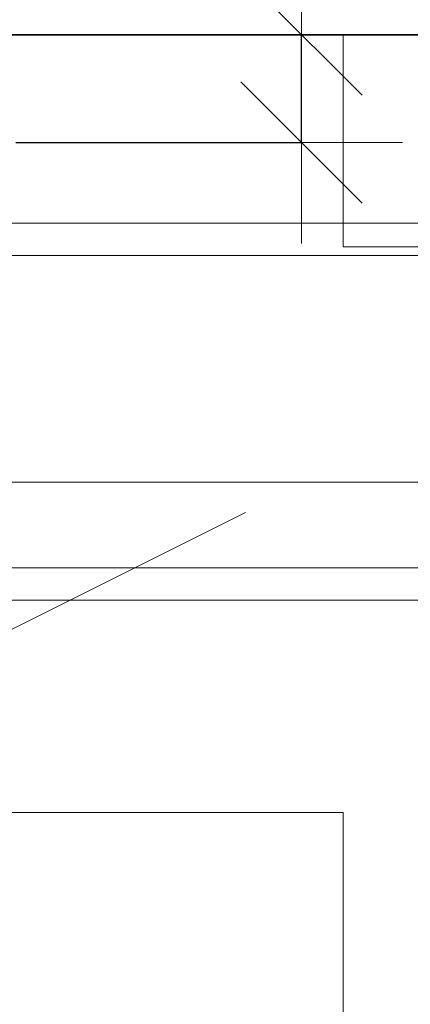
# Model space of a CAD drawing. Header units: metres. Extents: x -38 to 100, y -15 to 21.
# Tile 232 of 246: x 74.7001 to 74.7726, y 12.8795 to 13.0623. Entities that reach past the tile are written whole.
import ezdxf

# ---------------------------------------------------------------- set-up
doc = ezdxf.new("R2010")
doc.units = ezdxf.units.M
doc.header["$PDMODE"] = 65
for name, color, linetype, lineweight in [('XR$3$Перекрытие_ Сборный элемент', 7, 'Continuous', 35), ('XR$3$Размерная линия_ общее', 7, 'Continuous', 13), ('XR$4$Перекрытие_ Сборный элемент', 7, 'Continuous', 35), ('XR$4$Размерная линия_ общее', 7, 'Continuous', 13), ('XR$5$Текст_ примечание', 7, 'Continuous', 13), ('XR$6$Перекрытие_ Сборный элемент', 7, 'Continuous', 35), ('XR$6$Размерная линия_ общее', 7, 'Continuous', 13), ('XR$7$Текст_ примечание', 7, 'Continuous', 13)]:
    doc.layers.add(name, color=color, linetype=linetype, lineweight=lineweight)
doc.styles.add('ISOCPEUR', font='txt')
doc.dimstyles.new('DIMSTYLE_11', dxfattribs={"dimtxt": 0.033, "dimasz": 0.0375, "dimexe": 0, "dimexo": 0, "dimgap": 0.0165, "dimtad": 2, "dimdec": 0, "dimlfac": 1000, "dimrnd": 1, "dimzin": 12, "dimdsep": 46, "dimtxsty": 'ISOCPEUR', "dimblk1": 'ALL_ML_STRICH', "dimblk2": 'ALL_ML_STRICH', "dimsah": 1, "dimcen": 0, "dimclrd": 7, "dimclre": 256, "dimclrt": 7, "dimadec": 0, "dimazin": 0, "dimtfac": 1, "dimtdec": 0, "dimtix": 1, "dimtmove": 2, "dimatfit": 3, "dimfxl": 0, "dimtvp": 1.2, "dimtzin": 0, "dimlwd": 0, "dimlwe": -3, "dimarcsym": 0})
pattern_1 = [(0, (0.21, 0.21), (0.105, 0.105), [0.105, -0.105]), (90, (0.21, 0.21), (-0.105, 0.105), [0.105, -0.105])]

# ---------------------------------------------------------------- blocks, each defined once
blk = doc.blocks.new('СЛОЖНЫЙ_ОБЪЕКТ_38')
at = {"layer": 'XR$3$Перекрытие_ Сборный элемент', "color": 7, "linetype": 'Continuous', "lineweight": 13, "transparency": 33554687}
for points in [[(74.68936031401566, 12.93948562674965), (74.68936031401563, 13.03948562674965), (74.67936031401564, 13.03948562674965), (74.67936031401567, 12.93948562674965), (74.68936031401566, 12.93948562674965)], [(74.68936031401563, 13.02448562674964), (74.68936031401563, 13.01848562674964), (74.78936031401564, 13.01848562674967), (74.78936031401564, 13.02448562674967), (74.68936031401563, 13.02448562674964)], [(74.68936031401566, 12.95448562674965), (74.68936031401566, 12.96048562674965), (74.78936031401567, 12.96048562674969), (74.78936031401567, 12.95448562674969), (74.68936031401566, 12.95448562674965)]]:
    blk.add_lwpolyline(points, close=True, dxfattribs=at)
blk = doc.blocks.new('ALL_ML_STRICH')
at = {"color": 0, "linetype": 'ByBlock', "lineweight": -2}
for p, q in [((0, -0.5), (0, 0.5)), ((-0.3, -0.3), (0.3, 0.3)), ((-1, 0), (0.5, 0))]:
    blk.add_line(p, q, dxfattribs=at)
blk = doc.blocks.new('*D232')
at = {"layer": 'DEFPOINTS', "color": 7, "linetype": 'Continuous', "lineweight": 13, "transparency": 33554687}
for p in [(74.67936031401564, 13.05948562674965), (74.67936031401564, 13.03948562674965), (74.75239396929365, 13.03948562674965)]:
    blk.add_point(p, dxfattribs=at)
at = {"layer": 'XR$3$Размерная линия_ общее', "color": 253, "linetype": 'Continuous', "lineweight": -2, "true_color": 0xa0a0a0, "transparency": 33554687}
for p, q in [((74.69936031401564, 13.05948562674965), (74.75239396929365, 13.05948562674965)), ((74.69936031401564, 13.03948562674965), (74.75239396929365, 13.03948562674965))]:
    blk.add_line(p, q, dxfattribs=at)
at = {"layer": 'XR$3$Размерная линия_ общее', "color": 7, "linetype": 'Continuous', "lineweight": -2, "transparency": 33554687}
blk.add_line((74.75239396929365, 13.03948562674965), (74.75239396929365, 13.05948562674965), dxfattribs=at)
at = {"layer": 'XR$3$Размерная линия_ общее', "color": 7, "linetype": 'Continuous', "lineweight": 13, "transparency": 33554687, "xscale": 0.0375, "yscale": 0.0375, "zscale": 0.0375}
for p, rotation in [((74.75239396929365, 13.05948562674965), 90), ((74.75239396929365, 13.03948562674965), 270)]:
    blk.add_blockref('ALL_ML_STRICH', p, dxfattribs=dict(at, rotation=rotation))
at = {"layer": 'XR$3$Размерная линия_ общее', "color": 7, "linetype": 'Continuous', "lineweight": 13, "transparency": 33554687, "insert": (74.73080474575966, 13.08770164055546), "char_height": 0.033, "width": 0.066, "attachment_point": 5, "rotation": 90, "style": 'ISOCPEUR'}
blk.add_mtext('\\A1;{20}', dxfattribs=at)
blk = doc.blocks.new('СЛОЖНЫЙ_ОБЪЕКТ_79')
at = {"layer": 'XR$4$Перекрытие_ Сборный элемент', "color": 7, "linetype": 'Continuous', "lineweight": 13, "transparency": 33554687}
for points in [[(74.68936031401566, 12.93948562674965), (74.68936031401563, 13.03948562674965), (74.67936031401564, 13.03948562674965), (74.67936031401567, 12.93948562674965), (74.68936031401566, 12.93948562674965)], [(74.68936031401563, 13.02448562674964), (74.68936031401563, 13.01848562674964), (74.78936031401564, 13.01848562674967), (74.78936031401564, 13.02448562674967), (74.68936031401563, 13.02448562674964)], [(74.68936031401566, 12.95448562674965), (74.68936031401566, 12.96048562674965), (74.78936031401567, 12.96048562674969), (74.78936031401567, 12.95448562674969), (74.68936031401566, 12.95448562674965)]]:
    blk.add_lwpolyline(points, close=True, dxfattribs=at)
blk = doc.blocks.new('*D562')
at = {"layer": 'DEFPOINTS', "color": 7, "linetype": 'Continuous', "lineweight": 13, "transparency": 33554687}
for p in [(74.67936031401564, 13.05948562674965), (74.67936031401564, 13.03948562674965), (74.75239396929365, 13.03948562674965)]:
    blk.add_point(p, dxfattribs=at)
at = {"layer": 'XR$4$Размерная линия_ общее', "color": 253, "linetype": 'Continuous', "lineweight": -2, "true_color": 0xa0a0a0, "transparency": 33554687}
for p, q in [((74.69936031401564, 13.05948562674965), (74.75239396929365, 13.05948562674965)), ((74.69936031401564, 13.03948562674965), (74.75239396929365, 13.03948562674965))]:
    blk.add_line(p, q, dxfattribs=at)
at = {"layer": 'XR$4$Размерная линия_ общее', "color": 7, "linetype": 'Continuous', "lineweight": -2, "transparency": 33554687}
blk.add_line((74.75239396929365, 13.03948562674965), (74.75239396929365, 13.05948562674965), dxfattribs=at)
at = {"layer": 'XR$4$Размерная линия_ общее', "color": 7, "linetype": 'Continuous', "lineweight": 13, "transparency": 33554687, "xscale": 0.0375, "yscale": 0.0375, "zscale": 0.0375}
for p, rotation in [((74.75239396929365, 13.05948562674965), 90), ((74.75239396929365, 13.03948562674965), 270)]:
    blk.add_blockref('ALL_ML_STRICH', p, dxfattribs=dict(at, rotation=rotation))
at = {"layer": 'XR$4$Размерная линия_ общее', "color": 7, "linetype": 'Continuous', "lineweight": 13, "transparency": 33554687, "insert": (74.73080474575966, 13.08770164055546), "char_height": 0.033, "width": 0.066, "attachment_point": 5, "rotation": 90, "style": 'ISOCPEUR'}
blk.add_mtext('\\A1;{20}', dxfattribs=at)
blk = doc.blocks.new('СЛОЖНЫЙ_ОБЪЕКТ_122')
at = {"layer": 'XR$6$Перекрытие_ Сборный элемент', "color": 7, "linetype": 'Continuous', "lineweight": 13, "transparency": 33554687}
for points in [[(74.68936031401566, 12.93948562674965), (74.68936031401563, 13.03948562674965), (74.67936031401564, 13.03948562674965), (74.67936031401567, 12.93948562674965), (74.68936031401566, 12.93948562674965)], [(74.68936031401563, 13.02448562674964), (74.68936031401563, 13.01848562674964), (74.78936031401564, 13.01848562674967), (74.78936031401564, 13.02448562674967), (74.68936031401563, 13.02448562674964)], [(74.68936031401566, 12.95448562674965), (74.68936031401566, 12.96048562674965), (74.78936031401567, 12.96048562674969), (74.78936031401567, 12.95448562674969), (74.68936031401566, 12.95448562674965)]]:
    blk.add_lwpolyline(points, close=True, dxfattribs=at)
blk = doc.blocks.new('*D924')
at = {"layer": 'DEFPOINTS', "color": 7, "linetype": 'Continuous', "lineweight": 13, "transparency": 33554687}
for p in [(74.67936031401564, 13.05948562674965), (74.67936031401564, 13.03948562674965), (74.75239396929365, 13.03948562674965)]:
    blk.add_point(p, dxfattribs=at)
at = {"layer": 'XR$6$Размерная линия_ общее', "color": 253, "linetype": 'Continuous', "lineweight": -2, "true_color": 0xa0a0a0, "transparency": 33554687}
for p, q in [((74.69936031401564, 13.05948562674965), (74.75239396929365, 13.05948562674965)), ((74.69936031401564, 13.03948562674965), (74.75239396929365, 13.03948562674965))]:
    blk.add_line(p, q, dxfattribs=at)
at = {"layer": 'XR$6$Размерная линия_ общее', "color": 7, "linetype": 'Continuous', "lineweight": -2, "transparency": 33554687}
blk.add_line((74.75239396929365, 13.03948562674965), (74.75239396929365, 13.05948562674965), dxfattribs=at)
at = {"layer": 'XR$6$Размерная линия_ общее', "color": 7, "linetype": 'Continuous', "lineweight": 13, "transparency": 33554687, "xscale": 0.0375, "yscale": 0.0375, "zscale": 0.0375}
for p, rotation in [((74.75239396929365, 13.05948562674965), 90), ((74.75239396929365, 13.03948562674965), 270)]:
    blk.add_blockref('ALL_ML_STRICH', p, dxfattribs=dict(at, rotation=rotation))
at = {"layer": 'XR$6$Размерная линия_ общее', "color": 7, "linetype": 'Continuous', "lineweight": 13, "transparency": 33554687, "insert": (74.73080474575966, 13.08770164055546), "char_height": 0.033, "width": 0.066, "attachment_point": 5, "rotation": 90, "style": 'ISOCPEUR'}
blk.add_mtext('\\A1;{20}', dxfattribs=at)

msp = doc.modelspace()

# ---------------------------------------------------------------- hatches: boundary and pattern name
at = {"linetype": 'Continuous', "lineweight": 13, "transparency": 33554687}
h = msp.add_hatch(dxfattribs=at)
h.set_pattern_fill('____', scale=0.105, style=0, pattern_type=2)
h.set_pattern_definition(pattern_1)
h.paths.add_polyline_path([(74.67936031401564, 12.93948562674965), (74.5993603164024, 12.89948562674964), (74.5993603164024, 12.69948562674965), (74.8993603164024, 12.69948562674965), (74.8993603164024, 12.85948562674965), (75.22301208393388, 12.85948562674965), (75.22301208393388, 13.05948562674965), (74.67936031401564, 13.05948562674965)], flags=0)
h = msp.add_hatch(dxfattribs=at)
h.set_pattern_fill('____', scale=0.105, style=0, pattern_type=2)
h.set_pattern_definition(pattern_1)
h.paths.add_polyline_path([(74.67936031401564, 12.93948562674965), (74.5993603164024, 12.89948562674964), (74.5993603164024, 12.69948562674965), (74.8993603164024, 12.69948562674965), (74.8993603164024, 12.85948562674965), (75.22301208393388, 12.85948562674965), (75.22301208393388, 13.05948562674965), (74.67936031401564, 13.05948562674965)], flags=0)
h = msp.add_hatch(dxfattribs=at)
h.set_pattern_fill('____', scale=0.105, style=0, pattern_type=2)
h.set_pattern_definition(pattern_1)
h.paths.add_polyline_path([(74.67936031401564, 12.93948562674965), (74.5993603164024, 12.89948562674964), (74.5993603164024, 12.69948562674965), (74.8993603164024, 12.69948562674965), (74.8993603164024, 12.85948562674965), (75.22301208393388, 12.85948562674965), (75.22301208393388, 13.05948562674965), (74.67936031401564, 13.05948562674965)], flags=0)

# ---------------------------------------------------------------- linework, layer by layer
at = {"color": 7, "linetype": 'Continuous', "lineweight": 35, "transparency": 33554687}
msp.add_line((75.22301208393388, 13.05948562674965), (74.67936031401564, 13.05948562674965), dxfattribs=at)
msp.add_line((75.22301208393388, 13.05948562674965), (74.67936031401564, 13.05948562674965), dxfattribs=at)
msp.add_line((75.22301208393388, 13.05948562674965), (74.67936031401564, 13.05948562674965), dxfattribs=at)
at = {"color": 7, "linetype": 'Continuous', "lineweight": 13, "transparency": 33554687}
msp.add_line((74.5993603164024, 12.89948562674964), (74.74197021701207, 12.97079057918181), dxfattribs=at)
msp.add_line((74.5993603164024, 12.89948562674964), (74.74197021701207, 12.97079057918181), dxfattribs=at)
msp.add_line((74.5993603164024, 12.89948562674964), (74.74197021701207, 12.97079057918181), dxfattribs=at)
at = {"layer": 'XR$5$Текст_ примечание', "color": 7, "linetype": 'Continuous', "lineweight": 13, "transparency": 33554687}
msp.add_line((88.97573211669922, 12.97641302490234), (70.47573211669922, 12.97641302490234), dxfattribs=at)
at = {"layer": 'XR$7$Текст_ примечание', "color": 7, "linetype": 'Continuous', "lineweight": 13, "transparency": 33554687}
msp.add_line((88.97573211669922, 12.97641302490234), (70.47573211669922, 12.97641302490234), dxfattribs=at)

# ---------------------------------------------------------------- block references
at = {"layer": 'XR$3$Перекрытие_ Сборный элемент', "color": 7, "linetype": 'Continuous', "lineweight": 13, "transparency": 33554687}
msp.add_blockref('СЛОЖНЫЙ_ОБЪЕКТ_38', (0, 0), dxfattribs=at)
at = {"layer": 'XR$4$Перекрытие_ Сборный элемент', "color": 7, "linetype": 'Continuous', "lineweight": 13, "transparency": 33554687}
msp.add_blockref('СЛОЖНЫЙ_ОБЪЕКТ_79', (0, 0), dxfattribs=at)
at = {"layer": 'XR$6$Перекрытие_ Сборный элемент', "color": 7, "linetype": 'Continuous', "lineweight": 13, "transparency": 33554687}
msp.add_blockref('СЛОЖНЫЙ_ОБЪЕКТ_122', (0, 0), dxfattribs=at)

# ---------------------------------------------------------------- dimensions: what is measured, and where the dimension line sits
at = {"layer": 'XR$3$Размерная линия_ общее', "color": 7, "linetype": 'Continuous', "lineweight": 13, "transparency": 33554687}
dim = msp.add_linear_dim(base=(74.75239396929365, 13.05948562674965), p1=(74.69936031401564, 13.03948562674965), p2=(74.69936031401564, 13.05948562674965), angle=90, dimstyle='DIMSTYLE_11', override={"dimpost": '<>', "dimclrd": 7, "dimclre": 253, "dimclrt": 7, "dimlwd": 0, "dimlwe": 65533}, dxfattribs=at)
dim.commit()
dim.dimension.update_dxf_attribs({"geometry": '*D232', "text_midpoint": (74.73080474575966, 13.08770164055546), "dimtype": 160})
at = {"layer": 'XR$4$Размерная линия_ общее', "color": 7, "linetype": 'Continuous', "lineweight": 13, "transparency": 33554687}
dim = msp.add_linear_dim(base=(74.75239396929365, 13.05948562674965), p1=(74.69936031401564, 13.03948562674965), p2=(74.69936031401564, 13.05948562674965), angle=90, dimstyle='DIMSTYLE_11', override={"dimpost": '<>', "dimclrd": 7, "dimclre": 253, "dimclrt": 7, "dimlwd": 0, "dimlwe": 65533}, dxfattribs=at)
dim.commit()
dim.dimension.update_dxf_attribs({"geometry": '*D562', "text_midpoint": (74.73080474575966, 13.08770164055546), "dimtype": 160})
at = {"layer": 'XR$6$Размерная линия_ общее', "color": 7, "linetype": 'Continuous', "lineweight": 13, "transparency": 33554687}
dim = msp.add_linear_dim(base=(74.75239396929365, 13.05948562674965), p1=(74.69936031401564, 13.03948562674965), p2=(74.69936031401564, 13.05948562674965), angle=90, dimstyle='DIMSTYLE_11', override={"dimpost": '<>', "dimclrd": 7, "dimclre": 253, "dimclrt": 7, "dimlwd": 0, "dimlwe": 65533}, dxfattribs=at)
dim.commit()
dim.dimension.update_dxf_attribs({"geometry": '*D924', "text_midpoint": (74.73080474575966, 13.08770164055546), "dimtype": 160})

doc.saveas('drawing.dxf')
